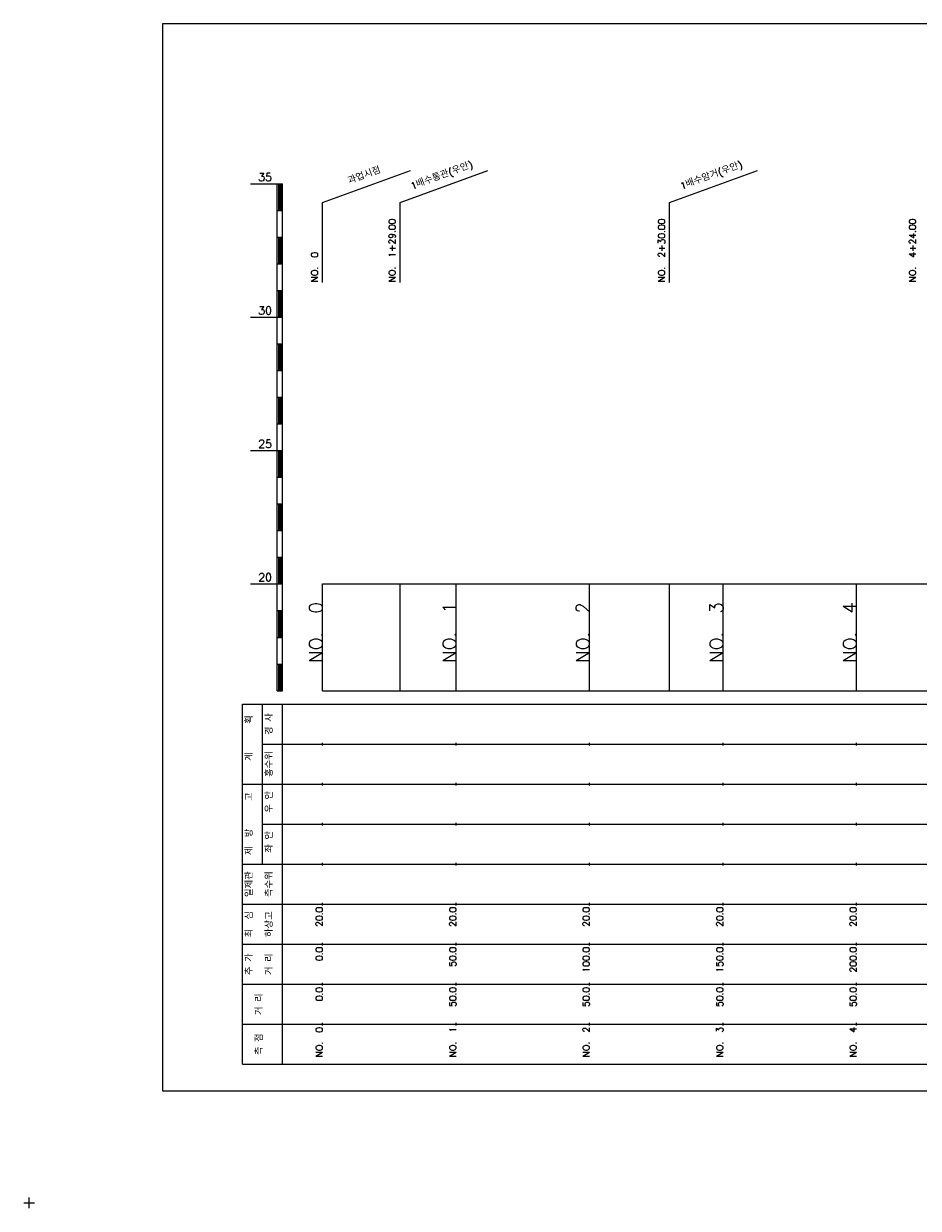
# Model space of a CAD drawing. Extents: x -2 to 685, y -2 to 968.
# Tile 1 of 4: x -2 to 333, y -2 to 442. Entities that reach past the tile are written whole.
import ezdxf
from ezdxf.enums import TextEntityAlignment as Align

# ---------------------------------------------------------------- set-up
doc = ezdxf.new("R2010")
doc.units = 0
doc.header["$LTSCALE"] = 5
for name, color, linetype in [('BOX', 5, 'CONTINUOUS'), ('DT1', 3, 'CONTINUOUS'), ('LT1', 4, 'CONTINUOUS'), ('ST1', 7, 'CONTINUOUS')]:
    doc.layers.add(name, color=color, linetype=linetype)
doc.styles.add('GHS', font='ROMANS.shx', dxfattribs={"bigfont": 'GHS.shx'})

msp = doc.modelspace()

# ---------------------------------------------------------------- linework, layer by layer
at = {"layer": 'BOX'}
msp.add_lwpolyline([(50, 42), (650, 42), (650, 442), (50, 442), (50, 42)], dxfattribs=at)
at = {"layer": 'LT1', "linetype": 'CONTINUOUS'}
for p, q in [((110, 375), (142.89, 386.97)), ((139, 375), (171.89, 386.97)), ((240, 375), (272.89, 386.97)), ((110, 345), (110, 375)), ((139, 345), (139, 375)), ((240, 345), (240, 375))]:
    msp.add_line(p, q, dxfattribs=at)
at = {"layer": 'LT1'}
for p, q in [((83, 382), (93, 382)), ((93, 192), (93, 382)), ((93, 382), (95, 382)), ((95, 192), (95, 382)), ((93.5, 381.8), (93.5, 372.2)), ((94, 381.8), (94, 372.2)), ((94.5, 381.8), (94.5, 372.2)), ((93, 372), (95, 372)), ((93, 362), (95, 362)), ((93.5, 361.8), (93.5, 352.2)), ((94, 361.8), (94, 352.2)), ((94.5, 361.8), (94.5, 352.2)), ((93, 352), (95, 352)), ((93, 342), (95, 342)), ((93.5, 341.8), (93.5, 332.2)), ((94, 341.8), (94, 332.2)), ((94.5, 341.8), (94.5, 332.2)), ((83, 332), (93, 332)), ((93, 332), (95, 332)), ((93, 322), (95, 322)), ((93.5, 321.8), (93.5, 312.2)), ((94, 321.8), (94, 312.2)), ((94.5, 321.8), (94.5, 312.2)), ((93, 312), (95, 312)), ((93, 302), (95, 302)), ((93.5, 301.8), (93.5, 292.2)), ((94, 301.8), (94, 292.2)), ((94.5, 301.8), (94.5, 292.2)), ((93, 292), (95, 292)), ((83, 282), (93, 282)), ((93, 282), (95, 282)), ((93.5, 281.8), (93.5, 272.2)), ((94, 281.8), (94, 272.2)), ((94.5, 281.8), (94.5, 272.2)), ((93, 272), (95, 272)), ((93, 262), (95, 262)), ((93.5, 261.8), (93.5, 252.2)), ((94, 261.8), (94, 252.2)), ((94.5, 261.8), (94.5, 252.2)), ((93, 252), (95, 252)), ((93, 242), (95, 242)), ((93.5, 241.8), (93.5, 232.2)), ((94, 241.8), (94, 232.2)), ((94.5, 241.8), (94.5, 232.2)), ((83, 232), (93, 232)), ((93, 232), (95, 232)), ((110, 192), (110, 232)), ((139, 192), (139, 232)), ((160, 192), (160, 232)), ((210, 192), (210, 232)), ((240, 192), (240, 232)), ((260, 192), (260, 232)), ((310, 192), (310, 232)), ((110, 225.69), (110, 226.69)), ((160, 225.69), (160, 226.69)), ((210, 225.69), (210, 226.69)), ((260, 225.69), (260, 226.69)), ((310, 225.69), (310, 226.69)), ((93, 222), (95, 222)), ((93.5, 221.8), (93.5, 212.2)), ((94, 221.8), (94, 212.2)), ((94.5, 221.8), (94.5, 212.2)), ((93, 212), (95, 212)), ((93, 202), (95, 202)), ((93.5, 201.8), (93.5, 192.2)), ((94, 201.8), (94, 192.2)), ((94.5, 201.8), (94.5, 192.2)), ((93, 192), (95, 192)), ((110, 192), (610, 192)), ((110, 171.5), (110, 172.5)), ((160, 171.5), (160, 172.5)), ((210, 171.5), (210, 172.5)), ((260, 171.5), (260, 172.5)), ((310, 171.5), (310, 172.5)), ((110, 156.5), (110, 157.5)), ((160, 156.5), (160, 157.5)), ((210, 156.5), (210, 157.5)), ((260, 156.5), (260, 157.5)), ((310, 156.5), (310, 157.5)), ((110, 141.5), (110, 142.5)), ((160, 141.5), (160, 142.5)), ((210, 141.5), (210, 142.5)), ((260, 141.5), (260, 142.5)), ((310, 141.5), (310, 142.5)), ((110, 126.5), (110, 127.5)), ((160, 126.5), (160, 127.5)), ((210, 126.5), (210, 127.5)), ((260, 126.5), (260, 127.5)), ((310, 126.5), (310, 127.5)), ((110, 111.5), (110, 112.5)), ((160, 111.5), (160, 112.5)), ((210, 111.5), (210, 112.5)), ((260, 111.5), (260, 112.5)), ((310, 111.5), (310, 112.5)), ((110, 96.5), (110, 97.5)), ((160, 96.5), (160, 97.5)), ((210, 96.5), (210, 97.5)), ((260, 96.5), (260, 97.5)), ((310, 96.5), (310, 97.5)), ((110, 81.5), (110, 82.5)), ((160, 81.5), (160, 82.5)), ((210, 81.5), (210, 82.5)), ((260, 81.5), (260, 82.5)), ((310, 81.5), (310, 82.5)), ((110, 66.5), (110, 67.5)), ((160, 66.5), (160, 67.5)), ((210, 66.5), (210, 67.5)), ((260, 66.5), (260, 67.5)), ((310, 66.5), (310, 67.5))]:
    msp.add_line(p, q, dxfattribs=at)
msp.add_lwpolyline([(110, 232), (160, 232), (210, 232), (260, 232), (310, 232), (360, 232), (410, 232), (460, 232), (510, 232), (560, 232), (610, 232)], dxfattribs=at)
at = {"layer": 'ST1'}
for p, q in [((80, 52), (80, 187)), ((80, 187), (623, 187)), ((87.5, 157), (87.5, 187)), ((95, 52), (95, 187)), ((87.5, 172), (623, 172)), ((80, 157), (623, 157)), ((87.5, 127), (87.5, 157)), ((87.5, 142), (623, 142)), ((80, 127), (623, 127)), ((80, 112), (623, 112)), ((80, 97), (623, 97)), ((80, 82), (623, 82)), ((80, 67), (623, 67)), ((80, 52), (623, 52)), ((-2, 0), (2, 0)), ((0, -2), (0, 2))]:
    msp.add_line(p, q, dxfattribs=at)

# ---------------------------------------------------------------- texts
at = {"layer": 'DT1', "linetype": 'CONTINUOUS', "style": 'GHS'}
for s, rotation, p in [('과업시점', 20, (126, 383.99)), ('1배수통관(우안)', 20, (155, 383.99)), ('1배수암거(우안)', 20, (256, 383.99)), ('경 사', 90, (91.25, 179.5)), ('  획', 90, (83.75, 179.5)), ('홍수위', 90, (91.25, 164.5)), ('   계', 90, (83.75, 164.5)), ('   고', 90, (83.75, 149.5)), (' 우 안', 90, (91.25, 149.5)), (' 제  방', 90, (83.75, 134.5)), (' 좌 안', 90, (91.25, 134.5)), ('일제관', 90, (83.75, 119.5)), ('측수위', 90, (91.25, 119.5)), ('최  심', 90, (83.75, 104.5)), ('하상고', 90, (91.25, 104.5)), ('추 가', 90, (83.75, 89.5)), ('거 리', 90, (91.25, 89.5)), ('거 리', 90, (87.5, 74.5)), ('측 점', 90, (87.5, 59.5))]:
    msp.add_text(s, height=2.5, rotation=rotation, dxfattribs=at).set_placement(p, align=Align.CENTER)
at = {"layer": 'DT1', "style": 'GHS'}
for s, p in [('35', (91, 383)), ('30', (91, 333)), ('25', (91, 283)), ('20', (91, 233))]:
    msp.add_text(s, height=3, dxfattribs=at).set_placement(p, align=Align.RIGHT)
at = {"layer": 'DT1', "linetype": 'CONTINUOUS', "style": 'GHS'}
for s, p in [('NO.  1+29.00 ', (137.25, 345.12)), ('NO.  2+30.00 ', (238.25, 345.12)), ('NO.  4+24.00 ', (332.25, 345.12)), ('NO.  0 ', (108.25, 345.12))]:
    msp.add_text(s, height=2.5, rotation=90, dxfattribs=at).set_placement(p)
at = {"layer": 'DT1', "style": 'GHS'}
for s, height, p in [('NO.  0', 5, (110, 225.19)), ('NO.  1', 5, (160, 225.19)), ('NO.  2', 5, (210, 225.19)), ('NO.  3', 5, (260, 225.19)), ('NO.  4', 5, (310, 225.19)), (' 20.0', 2.5, (110, 111)), (' 20.0', 2.5, (160, 111)), (' 20.0', 2.5, (210, 111)), (' 20.0', 2.5, (260, 111)), (' 20.0', 2.5, (310, 111)), ('     0.0', 2.5, (110, 96)), ('    50.0', 2.5, (160, 96)), ('   100.0', 2.5, (210, 96)), ('   150.0', 2.5, (260, 96)), ('   200.0', 2.5, (310, 96)), ('   0.0', 2.5, (110, 81)), ('  50.0', 2.5, (160, 81)), ('  50.0', 2.5, (210, 81)), ('  50.0', 2.5, (260, 81)), ('  50.0', 2.5, (310, 81)), ('NO.  0', 2.5, (110, 66)), ('NO.  1', 2.5, (160, 66)), ('NO.  2', 2.5, (210, 66)), ('NO.  3', 2.5, (260, 66)), ('NO.  4', 2.5, (310, 66))]:
    msp.add_text(s, height=height, rotation=90, dxfattribs=at).set_placement(p, align=Align.RIGHT)

doc.saveas('drawing.dxf')
